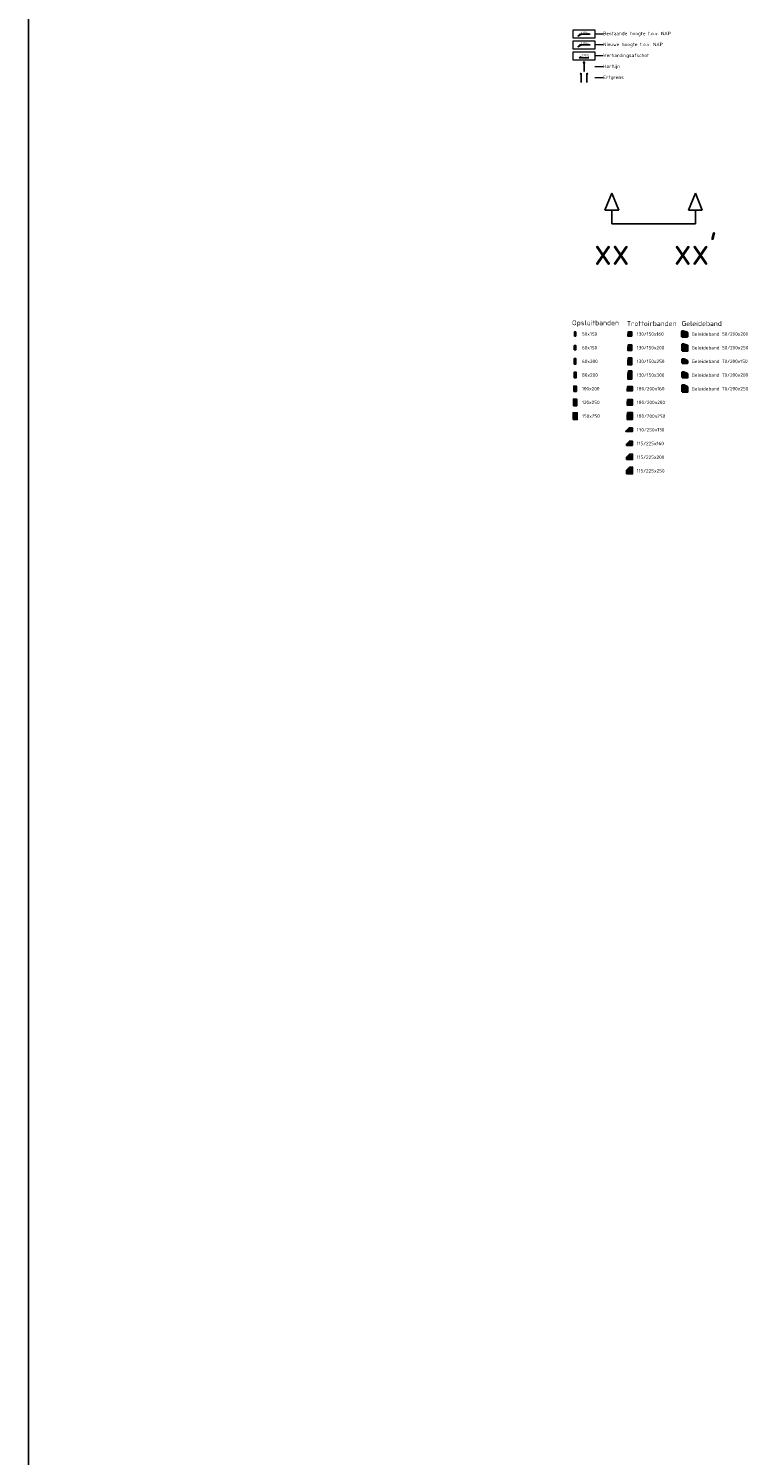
# Model space of a CAD drawing. Header units: metres. Extents: x 186340 to 190086, y 444329 to 445139.
# Tile 38 of 62: x 188515 to 188542, y 445034 to 445087. Entities that reach past the tile are written whole.
import ezdxf
from ezdxf.enums import TextEntityAlignment as Align

# ---------------------------------------------------------------- set-up
doc = ezdxf.new("R2010")
doc.units = ezdxf.units.M
doc.layers.get('0').update_dxf_attribs({"lineweight": 25})
for name, color, linetype, lineweight in [('B-WE-OG-TERREIN_ERF-SD', 253, 'Continuous', 25), ('B-XX-AL-PEILMAAT-SD', 253, 'Continuous', 25), ('N-WE-AM-AS-SD', 10, 'Continuous', 25), ('N-WE-AM-CONSTRUCTIELIJN-G', 30, 'Continuous', 25), ('N-WE-VH-KANTOPSLUITING_GELEIDEBAND-SD', 20, 'Continuous', 25), ('N-WE-VH-KANTOPSLUITING_OPSLUITBAND-SD', 150, 'Continuous', 25), ('N-WE-VH-KANTOPSLUITING_TROTTOIRBAND-SD', 210, 'Continuous', 25), ('N-WE-VH-KANTOPSLUITING_TROTTOIRBAND_RWS-SD', 210, 'Continuous', 25), ('N-WE-VW-VERKANTING-SD', 7, 'Continuous', 25), ('X-XX-AL-LEGENDA-GD', 7, 'Continuous', 18), ('X-XX-AL-LEGENDA-T25D', 7, 'Continuous', 25), ('X-XX-AL-LEGENDA-TD', 7, 'Continuous', 25), ('X-XX-AL-PEILMAAT-SD', 7, 'Continuous', 25)]:
    doc.layers.add(name, color=color, linetype=linetype, lineweight=lineweight)
doc.layers.add('N-WE-AM-PROFIEL-SD', color=7, linetype='Continuous')
doc.layers.add('X-XX-AL-TEKENBLAD_HULPLIJN-G', color=7, linetype='Continuous', lineweight=18, true_color=0xff7f9f, plot=False)
doc.layers.add('X-XX-AL-TEKENBLADINDELING-S', color=7, linetype='Continuous', lineweight=25, plot=False)
doc.styles.add('NLCS-ISO', font='NLCS-ISO.ttf')
doc.styles.add('NLCS-ISO-M100-T18', font='NLCS-ISO.ttf', dxfattribs={"height": 0.18})
doc.styles.add('NLCS-ISO-M50-T25', font='NLCS-ISO.ttf', dxfattribs={"height": 0.125})

# ---------------------------------------------------------------- blocks, each defined once
blk = doc.blocks.new('BLADINDELING_VAKKEN')
at = {"layer": 'X-XX-AL-TEKENBLADINDELING-S', "flags": 128}
blk.add_lwpolyline([(510, 0), (990, 0), (990, -560), (510, -560)], close=True, dxfattribs=at)
blk = doc.blocks.new('#TEKENBLADINDELING')
at = {"layer": 'X-XX-AL-TEKENBLADINDELING-S'}
blk.add_blockref('BLADINDELING_VAKKEN', (0, 0), dxfattribs=at)
blk = doc.blocks.new('*U19')
for p, q in [((-0.25, 0.5), (0, 1.125)), ((0, 1.125), (0.25, 0.5)), ((2.804, 0.5), (3.054, 1.125)), ((3.054, 1.125), (3.304, 0.5)), ((0.25, 0.5), (-0.25, 0.5)), ((0, 0), (0, 0.5)), ((3.304, 0.5), (2.804, 0.5)), ((3.054, 0), (3.054, 0.5))]:
    blk.add_line(p, q)
blk.add_lwpolyline([(0, 0), (3.054, 0)])
at = {"style": 'NLCS-ISO'}
for tag, p in [('PROFIELNR', (0, -0.5)), ('PROFIELNR2', (3.054, -0.5))]:
    blk.add_attdef(tag, text='', height=1, dxfattribs=at).set_placement(p, align=Align.TOP_CENTER)
blk = doc.blocks.new('N-SVH-KANTOPSLUITING_OPSLUITBAND_50X150-D')
blk.add_hatch(color=253).paths.add_polyline_path([(-0.05, -0.15), (0, -0.15), (0, 0), (-0.05, 0)])
at = {"flags": 128}
blk.add_lwpolyline([(-0.05, -0.15), (0, -0.15), (0, 0), (-0.05, 0)], close=True, dxfattribs=at)
blk = doc.blocks.new('N-SVH-KANTOPSLUITING_TROTTOIRBAND_130 150X160-D')
blk.add_hatch(color=253).paths.add_polyline_path([(-0.15, -0.12), (-0.15, -0.16), (0, -0.16), (0, 0), (-0.13, 0)])
at = {"flags": 128}
blk.add_lwpolyline([(-0.15, -0.12), (-0.15, -0.16), (0, -0.16), (0, 0), (-0.13, 0)], close=True, dxfattribs=at)
blk = doc.blocks.new('N-SVH-KANTOPSLUITING_TROTTOIRBAND_130 150X200-D')
blk.add_hatch(color=253).paths.add_polyline_path([(-0.15, -0.12), (-0.15, -0.2), (0, -0.2), (0, 0), (-0.13, 0)])
at = {"flags": 128}
blk.add_lwpolyline([(-0.15, -0.12), (-0.15, -0.2), (0, -0.2), (0, 0), (-0.13, 0)], close=True, dxfattribs=at)
blk = doc.blocks.new('*U29')
blk.add_hatch(color=253).paths.add_polyline_path([(-0.15, -0.12), (-0.15, -0.25), (0, -0.25), (0, 0), (-0.13, 0)])
at = {"flags": 128}
blk.add_lwpolyline([(-0.15, -0.12), (-0.15, -0.25), (0, -0.25), (0, 0), (-0.13, 0)], close=True, dxfattribs=at)
blk = doc.blocks.new('N-SVH-KANTOPSLUITING_TROTTOIRBAND_130 150X300-D')
blk.add_hatch(color=253).paths.add_polyline_path([(-0.15, -0.12), (-0.15, -0.3), (0, -0.3), (0, 0), (-0.13, 0)])
at = {"flags": 128}
blk.add_lwpolyline([(-0.15, -0.12), (-0.15, -0.3), (0, -0.3), (0, 0), (-0.13, 0)], close=True, dxfattribs=at)
blk = doc.blocks.new('N-SVH-KANTOPSLUITING_TROTTOIRBAND_180 200X160-D')
blk.add_hatch(color=253).paths.add_polyline_path([(-0.2, -0.12), (-0.2, -0.16), (0, -0.16), (0, 0), (-0.18, 0)])
at = {"flags": 128}
blk.add_lwpolyline([(-0.2, -0.12), (-0.2, -0.16), (0, -0.16), (0, 0), (-0.18, 0)], close=True, dxfattribs=at)
blk = doc.blocks.new('N-SVH-KANTOPSLUITING_TROTTOIRBAND_180 200X200-D')
blk.add_hatch(color=253).paths.add_polyline_path([(-0.2, -0.12), (-0.2, -0.2), (0, -0.2), (0, 0), (-0.18, 0)])
at = {"flags": 128}
blk.add_lwpolyline([(-0.2, -0.12), (-0.2, -0.2), (0, -0.2), (0, 0), (-0.18, 0)], close=True, dxfattribs=at)
blk = doc.blocks.new('*U49')
blk.add_hatch(color=253).paths.add_polyline_path([(-0.2, -0.12), (-0.2, -0.25), (0, -0.25), (0, 0), (-0.18, 0)])
at = {"flags": 128}
blk.add_lwpolyline([(-0.2, -0.12), (-0.2, -0.25), (0, -0.25), (0, 0), (-0.18, 0)], close=True, dxfattribs=at)
blk = doc.blocks.new('*U51')
h = blk.add_hatch(color=253)
edge = h.paths.add_edge_path()
edge.add_line((0, 0.11), (0, 0))
edge.add_line((0, 0), (-0.25, 0))
edge.add_line((-0.25, 0), (-0.25, 0.01))
edge.add_line((-0.25, 0.01), (-0.13, 0.13))
edge.add_line((-0.13, 0.13), (-0.02, 0.13))
edge.add_arc((-0.02, 0.11), 0.02, 0, 90, ccw=False)
at = {"flags": 128}
blk.add_lwpolyline([(0, 0.11), (0, 0), (-0.25, 0), (-0.25, 0.01), (-0.13, 0.13), (-0.02, 0.13, -0.414214), (0, 0.11)], format="xyb", close=True, dxfattribs=at)
blk = doc.blocks.new('N-SVH-KANTOPSLUITING_RWS_110 220X160-D')
blk.add_hatch(color=253).paths.add_polyline_path([(-0.22, -0.16), (0, -0.16), (0, 0), (-0.11, 0), (-0.22, -0.11)])
at = {"flags": 128}
blk.add_lwpolyline([(-0.22, -0.16), (0, -0.16), (0, 0), (-0.11, 0), (-0.22, -0.11)], close=True, dxfattribs=at)
blk = doc.blocks.new('N-SVH-KANTOPSLUITING_RWS_110 220X200-D')
blk.add_hatch(color=253).paths.add_polyline_path([(-0.22, -0.2), (0, -0.2), (0, 0), (-0.11, 0), (-0.22, -0.11)])
at = {"flags": 128}
blk.add_lwpolyline([(-0.22, -0.2), (0, -0.2), (0, 0), (-0.11, 0), (-0.22, -0.11)], close=True, dxfattribs=at)
blk = doc.blocks.new('N-SVH-KANTOPSLUITING_RWS_110 220X250-D')
h = blk.add_hatch(color=253)
h.dxf.hatch_style = 1
h.paths.add_polyline_path([(0, 0), (-0.11, 0), (-0.22, -0.11), (-0.22, -0.25), (0, -0.25)])
at = {"flags": 128}
blk.add_lwpolyline([(-0.22, -0.25), (0, -0.25), (0, 0), (-0.11, 0), (-0.22, -0.11)], close=True, dxfattribs=at)
blk = doc.blocks.new('N-SVH-KANTOPSLUITING_OPSLUITBAND_60X150-D')
blk.add_hatch(color=253).paths.add_polyline_path([(-0.06, -0.15), (0, -0.15), (0, 0), (-0.06, 0)])
at = {"flags": 128}
blk.add_lwpolyline([(-0.06, -0.15), (0, -0.15), (0, 0), (-0.06, 0)], close=True, dxfattribs=at)
blk = doc.blocks.new('N-SVH-KANTOPSLUITING_OPSLUITBAND_60X200-D')
blk.add_hatch(color=253).paths.add_polyline_path([(-0.06, -0.2), (0, -0.2), (0, 0), (-0.06, 0)])
at = {"flags": 128}
blk.add_lwpolyline([(-0.06, -0.2), (0, -0.2), (0, 0), (-0.06, 0)], close=True, dxfattribs=at)
blk = doc.blocks.new('N-SVH-KANTOPSLUITING_OPSLUITBAND_80X200-D')
blk.add_hatch(color=253).paths.add_polyline_path([(-0.08, -0.2), (0, -0.2), (0, 0), (-0.08, 0)])
at = {"flags": 128}
blk.add_lwpolyline([(-0.08, -0.2), (0, -0.2), (0, 0), (-0.08, 0)], close=True, dxfattribs=at)
blk = doc.blocks.new('N-SVH-KANTOPSLUITING_OPSLUITBAND_100X200-D')
blk.add_hatch(color=253).paths.add_polyline_path([(-0.1, -0.2), (0, -0.2), (0, 0), (-0.1, 0)])
at = {"flags": 128}
blk.add_lwpolyline([(-0.1, -0.2), (0, -0.2), (0, 0), (-0.1, 0)], close=True, dxfattribs=at)
blk = doc.blocks.new('N-SVH-KANTOPSLUITING_OPSLUITBAND_120X250-D')
blk.add_hatch(color=253).paths.add_polyline_path([(-0.12, -0.25), (0, -0.25), (0, 0), (-0.12, 0)])
at = {"flags": 128}
blk.add_lwpolyline([(-0.12, -0.25), (0, -0.25), (0, 0), (-0.12, 0)], close=True, dxfattribs=at)
blk = doc.blocks.new('N-SVH-KANTOPSLUITING_OPSLUITBAND_150X250-D')
blk.add_hatch(color=253).paths.add_polyline_path([(-0.15, -0.25), (0, -0.25), (0, 0), (-0.15, 0)])
at = {"flags": 128}
blk.add_lwpolyline([(-0.15, -0.25), (0, -0.25), (0, 0), (-0.15, 0)], close=True, dxfattribs=at)
blk = doc.blocks.new('*U75')
h = blk.add_hatch(color=253)
h.dxf.hatch_style = 1
h.paths.add_polyline_path([(0, -0.2), (0, -0.005), (0.005, 0), (0.05, 0), (0.2, -0.05), (0.2, -0.2)])
at = {"lineweight": 35}
blk.add_lwpolyline([(0, -0.2), (0, -0.005), (0.005, 0), (0.05, 0), (0.2, -0.05), (0.2, -0.2)], close=True, dxfattribs=at)
blk = doc.blocks.new('N-SVH-KANTOPSLUITING_GELEIDEBAND_70_200X200-D')
h = blk.add_hatch(color=253)
h.dxf.hatch_style = 1
h.paths.add_polyline_path([(0, -0.2), (0, -0.005), (0.005, 0), (0.07, 0), (0.2, -0.07), (0.2, -0.2)])
at = {"lineweight": 35}
blk.add_lwpolyline([(0, -0.2), (0, -0.005), (0.005, 0), (0.07, 0), (0.2, -0.07), (0.2, -0.2)], close=True, dxfattribs=at)
blk = doc.blocks.new('*U78')
h = blk.add_hatch(color=253)
h.dxf.hatch_style = 1
h.paths.add_polyline_path([(0, -0.25), (0, -0.005), (0.005, 0), (0.05, 0), (0.2, -0.05), (0.2, -0.25)])
at = {"lineweight": 35}
blk.add_lwpolyline([(0, -0.25), (0, -0.005), (0.005, 0), (0.05, 0), (0.2, -0.05), (0.2, -0.25)], close=True, dxfattribs=at)
blk = doc.blocks.new('N-SVH-KANTOPSLUITING_GELEIDEBAND_70_200X150-D')
h = blk.add_hatch(color=253)
h.dxf.hatch_style = 1
h.paths.add_polyline_path([(0, -0.15), (0, -0.005), (0.005, 0), (0.07, 0), (0.2, -0.07), (0.2, -0.15)])
at = {"lineweight": 35}
blk.add_lwpolyline([(0, -0.15), (0, -0.005), (0.005, 0), (0.07, 0), (0.2, -0.07), (0.2, -0.15)], close=True, dxfattribs=at)
blk = doc.blocks.new('N-SVH-KANTOPSLUITING_GELEIDEBAND_70_200X250-D')
h = blk.add_hatch(color=253)
h.dxf.hatch_style = 1
h.paths.add_polyline_path([(0, -0.25), (0, -0.005), (0.005, 0), (0.07, 0), (0.2, -0.07), (0.2, -0.25)])
at = {"lineweight": 35}
blk.add_lwpolyline([(0, -0.25), (0, -0.005), (0.005, 0), (0.07, 0), (0.2, -0.07), (0.2, -0.25)], close=True, dxfattribs=at)
blk = doc.blocks.new('SOG-ERFGRENS_RECHTS-D')
for p, q in [((0.43, 3.25), (0, 3.5)), ((0, 3), (0, 3.5)), ((0.43, 3.25), (0, 3)), ((0, 0), (0, 3))]:
    blk.add_line(p, q)
blk = doc.blocks.new('SOG-ERFGRENS_LINKS-D')
for p, q in [((-0.43, 3.25), (0, 3.5)), ((-0.43, 3.25), (0, 3)), ((0, 3), (0, 3.5)), ((0, 0), (0, 3))]:
    blk.add_line(p, q)
blk = doc.blocks.new('SAM-AS-D')
for p, q in [((0, 3), (-0.25, 3.43)), ((0.25, 3.43), (-0.25, 3.43)), ((0, 0), (0, 3.43)), ((0, 3), (0.25, 3.43))]:
    blk.add_line(p, q)
blk = doc.blocks.new('*U21')
h = blk.add_hatch(color=256)
h.dxf.hatch_style = 1
h.paths.add_polyline_path([(0.31, 0.17), (0.46, 0.1), (0.31, 0.1)])
for p, q in [((-0.25, 0.1), (0, 0.1)), ((0, 0.1), (0.46, 0.1)), ((0.31, 0.17), (0.46, 0.1)), ((0.31, 0.1), (0.31, 0.17))]:
    blk.add_line(p, q)
at = {"style": 'NLCS-ISO-M100-T18'}
blk.add_attdef('0,0%', text='', height=0.18, dxfattribs=at).set_placement((0, 0.25), align=Align.MIDDLE)
blk = doc.blocks.new('SAL-HOOGTELABEL-SO')
blk.add_lwpolyline([(8.8, 1.3), (1.4, 1.3), (0, 0), (2.5, 1.3)])
blk.add_solid([(1.4, 1.3), (2.5, 1.3), (0, 0)])
at = {"style": 'NLCS-ISO'}
blk.add_attdef('HGT', text='', height=1.8, dxfattribs=at).set_placement((5.1, 1.4), align=Align.CENTER)

msp = doc.modelspace()

# ---------------------------------------------------------------- linework, layer by layer
at = {"layer": 'X-XX-AL-LEGENDA-GD'}
for points in [[(188536.053, 445086.21), (188535.253, 445086.21), (188535.253, 445086.51), (188536.053, 445086.51)], [(188536.053, 445085.81), (188535.253, 445085.81), (188535.253, 445086.11), (188536.053, 445086.11)], [(188536.053, 445085.41), (188535.253, 445085.41), (188535.253, 445085.71), (188536.053, 445085.71)]]:
    msp.add_lwpolyline(points, close=True, dxfattribs=at)

# ---------------------------------------------------------------- block references
at = {"layer": 'B-WE-OG-TERREIN_ERF-SD', "xscale": 0.1, "yscale": 0.1, "zscale": 0.1}
for name, p in [('SOG-ERFGRENS_LINKS-D', (188535.553, 445084.585)), ('SOG-ERFGRENS_RECHTS-D', (188535.753, 445084.585))]:
    msp.add_blockref(name, p, dxfattribs=at)
at = {"layer": 'B-XX-AL-PEILMAAT-SD', "xscale": 0.05, "yscale": 0.05, "zscale": 0.05}
msp.add_blockref('SAL-HOOGTELABEL-SO', (188535.432, 445086.284), dxfattribs=at).add_auto_attribs({'HGT': '1.00+'})
at = {"layer": 'N-WE-AM-AS-SD', "xscale": 0.1, "yscale": 0.1}
msp.add_blockref('SAM-AS-D', (188535.653, 445084.988), dxfattribs=at)
at = {"layer": 'N-WE-AM-CONSTRUCTIELIJN-G'}
msp.add_blockref('#TEKENBLADINDELING', (188005.361, 445139.088), dxfattribs=at)
at = {"layer": 'N-WE-AM-PROFIEL-SD'}
msp.add_blockref('*U19', (188536.669, 445079.424), dxfattribs=at).add_auto_attribs({'PROFIELNR': 'xx', 'PROFIELNR2': "xx'"})
at = {"layer": 'N-WE-VH-KANTOPSLUITING_GELEIDEBAND-SD'}
for name, p in [('*U78', (188539.234, 445075.03)), ('N-SVH-KANTOPSLUITING_GELEIDEBAND_70_200X150-D', (188539.238, 445074.484)), ('N-SVH-KANTOPSLUITING_GELEIDEBAND_70_200X200-D', (188539.235, 445074.009)), ('N-SVH-KANTOPSLUITING_GELEIDEBAND_70_200X250-D', (188539.239, 445073.535))]:
    msp.add_blockref(name, p, dxfattribs=at)
at = {"layer": 'N-WE-VH-KANTOPSLUITING_OPSLUITBAND-SD'}
for name, p in [('N-SVH-KANTOPSLUITING_OPSLUITBAND_60X150-D', (188535.358, 445074.974)), ('N-SVH-KANTOPSLUITING_OPSLUITBAND_60X200-D', (188535.358, 445074.499)), ('N-SVH-KANTOPSLUITING_OPSLUITBAND_80X200-D', (188535.368, 445073.999)), ('N-SVH-KANTOPSLUITING_OPSLUITBAND_120X250-D', (188535.388, 445073.024)), ('N-SVH-KANTOPSLUITING_OPSLUITBAND_100X200-D', (188535.378, 445073.499)), ('N-SVH-KANTOPSLUITING_OPSLUITBAND_150X250-D', (188535.403, 445072.524))]:
    msp.add_blockref(name, p, dxfattribs=at)
at = {"layer": 'N-WE-VH-KANTOPSLUITING_TROTTOIRBAND-SD'}
for name, p in [('N-SVH-KANTOPSLUITING_TROTTOIRBAND_130 150X200-D', (188537.4, 445075.002)), ('*U29', (188537.401, 445074.527)), ('N-SVH-KANTOPSLUITING_TROTTOIRBAND_130 150X300-D', (188537.403, 445074.052)), ('N-SVH-KANTOPSLUITING_TROTTOIRBAND_180 200X160-D', (188537.424, 445073.481)), ('N-SVH-KANTOPSLUITING_TROTTOIRBAND_180 200X200-D', (188537.425, 445073.001)), ('*U49', (188537.426, 445072.526)), ('*U51', (188537.429, 445071.842))]:
    msp.add_blockref(name, p, dxfattribs=at)
at = {"layer": 'N-WE-VH-KANTOPSLUITING_TROTTOIRBAND_RWS-SD'}
for name, p in [('N-SVH-KANTOPSLUITING_RWS_110 220X160-D', (188537.423, 445071.488)), ('N-SVH-KANTOPSLUITING_RWS_110 220X200-D', (188537.426, 445071.009)), ('N-SVH-KANTOPSLUITING_RWS_110 220X250-D', (188537.429, 445070.535))]:
    msp.add_blockref(name, p, dxfattribs=at)
at = {"layer": 'N-WE-VW-VERKANTING-SD'}
ref = msp.add_blockref('*U21', (188535.704, 445085.445), dxfattribs=dict(at, xscale=-0.5, yscale=0.5, zscale=0.5))
ref.add_attrib('0,0%', '2.5%', dxfattribs={"layer": '0', "height": 0.09, "style": 'NLCS-ISO-M100-T18'}).set_placement((188535.704, 445085.571), align=Align.MIDDLE)
at = {"layer": 'X-XX-AL-PEILMAAT-SD', "xscale": 0.05, "yscale": 0.05, "zscale": 0.05}
msp.add_blockref('SAL-HOOGTELABEL-SO', (188535.432, 445085.894), dxfattribs=at).add_auto_attribs({'HGT': '1.00+'})

# ---------------------------------------------------------------- texts
at = {"layer": 'X-XX-AL-LEGENDA-T25D', "style": 'NLCS-ISO-M50-T25'}
for s, p in [('50x150', (188535.578, 445075.399)), ('60x150', (188535.578, 445074.899)), ('130/150x200', (188537.578, 445074.899)), ('Geleideband 50/200x250 ', (188539.578, 445074.899)), ('60x200', (188535.578, 445074.399)), ('130/150x250', (188537.578, 445074.399)), ('Geleideband 70/200x150', (188539.578, 445074.399)), ('80x200', (188535.578, 445073.899)), ('130/150x300', (188537.578, 445073.899)), ('Geleideband 70/200x200', (188539.578, 445073.899)), ('100x200', (188535.578, 445073.399)), ('180/200x160', (188537.578, 445073.399)), ('Geleideband 70/200x250', (188539.578, 445073.399)), ('120x250', (188535.578, 445072.899)), ('180/200x200', (188537.578, 445072.899)), ('150x250', (188535.578, 445072.399)), ('180/200x250', (188537.578, 445072.399)), ('130/250x130', (188537.578, 445071.899)), ('115/225x160', (188537.578, 445071.399)), ('115/225x200', (188537.578, 445070.899)), ('115/225x250', (188537.578, 445070.399))]:
    msp.add_text(s, height=0.125, dxfattribs=at).set_placement(p, align=Align.MIDDLE_LEFT)

# ---------------------------------------------------------------- next in the draw order: texts
at = {"layer": 'X-XX-AL-LEGENDA-T25D', "ltscale": 0.1, "char_height": 0.18, "attachment_point": 4, "style": 'NLCS-ISO', "bg_fill": 2}
for s, insert in [('Opsluitbanden', (188535.214, 445075.782)), ('Trottoirbanden', (188537.214, 445075.782)), ('Geleideband', (188539.214, 445075.782))]:
    msp.add_mtext(s, dxfattribs=dict(at, insert=insert))
at = {"layer": 'X-XX-AL-LEGENDA-TD', "char_height": 0.125, "attachment_point": 4, "style": 'NLCS-ISO-M50-T25', "bg_fill": 2}
for s, insert in [('Bestaande hoogte t.o.v. NAP ', (188536.353, 445086.36)), ('Verhardingsafschot', (188536.353, 445085.56))]:
    msp.add_mtext(s, dxfattribs=dict(at, insert=insert))

# ---------------------------------------------------------------- next in the draw order: linework, layer by layer
at = {"layer": 'X-XX-AL-TEKENBLAD_HULPLIJN-G'}
for points in [[(188536.353, 445086.36), (188536.053, 445086.36)], [(188536.353, 445085.56), (188536.053, 445085.56)]]:
    msp.add_lwpolyline(points, dxfattribs=at)

# ---------------------------------------------------------------- next in the draw order: block references
at = {"layer": 'N-WE-VH-KANTOPSLUITING_GELEIDEBAND-SD'}
msp.add_blockref('*U75', (188539.229, 445075.499), dxfattribs=at)
at = {"layer": 'N-WE-VH-KANTOPSLUITING_OPSLUITBAND-SD'}
msp.add_blockref('N-SVH-KANTOPSLUITING_OPSLUITBAND_50X150-D', (188535.353, 445075.474), dxfattribs=at)
at = {"layer": 'N-WE-VH-KANTOPSLUITING_TROTTOIRBAND-SD'}
msp.add_blockref('N-SVH-KANTOPSLUITING_TROTTOIRBAND_130 150X160-D', (188537.399, 445075.481), dxfattribs=at)

# ---------------------------------------------------------------- next in the draw order: texts
at = {"layer": 'X-XX-AL-LEGENDA-T25D', "style": 'NLCS-ISO-M50-T25'}
for s, p in [('130/150x160', (188537.578, 445075.399)), ('Geleideband 50/200x200 ', (188539.578, 445075.399))]:
    msp.add_text(s, height=0.125, dxfattribs=at).set_placement(p, align=Align.MIDDLE_LEFT)
at = {"layer": 'X-XX-AL-LEGENDA-TD', "char_height": 0.125, "attachment_point": 4, "style": 'NLCS-ISO-M50-T25', "bg_fill": 2}
for s, insert in [('Nieuwe hoogte t.o.v. NAP ', (188536.353, 445085.96)), ('Hartlijn', (188536.353, 445085.16))]:
    msp.add_mtext(s, dxfattribs=dict(at, insert=insert))

# ---------------------------------------------------------------- next in the draw order: linework, layer by layer
at = {"layer": 'X-XX-AL-TEKENBLAD_HULPLIJN-G'}
for points in [[(188536.353, 445085.96), (188536.053, 445085.96)], [(188536.353, 445085.16), (188536.053, 445085.16)]]:
    msp.add_lwpolyline(points, dxfattribs=at)

# ---------------------------------------------------------------- next in the draw order: texts
at = {"layer": 'X-XX-AL-LEGENDA-TD', "insert": (188536.353, 445084.76), "char_height": 0.125, "attachment_point": 4, "style": 'NLCS-ISO-M50-T25', "bg_fill": 2}
msp.add_mtext('Erfgrens', dxfattribs=at)

# ---------------------------------------------------------------- next in the draw order: linework, layer by layer
at = {"layer": 'X-XX-AL-TEKENBLAD_HULPLIJN-G'}
msp.add_lwpolyline([(188536.353, 445084.76), (188536.053, 445084.76)], dxfattribs=at)

doc.saveas('drawing.dxf')
